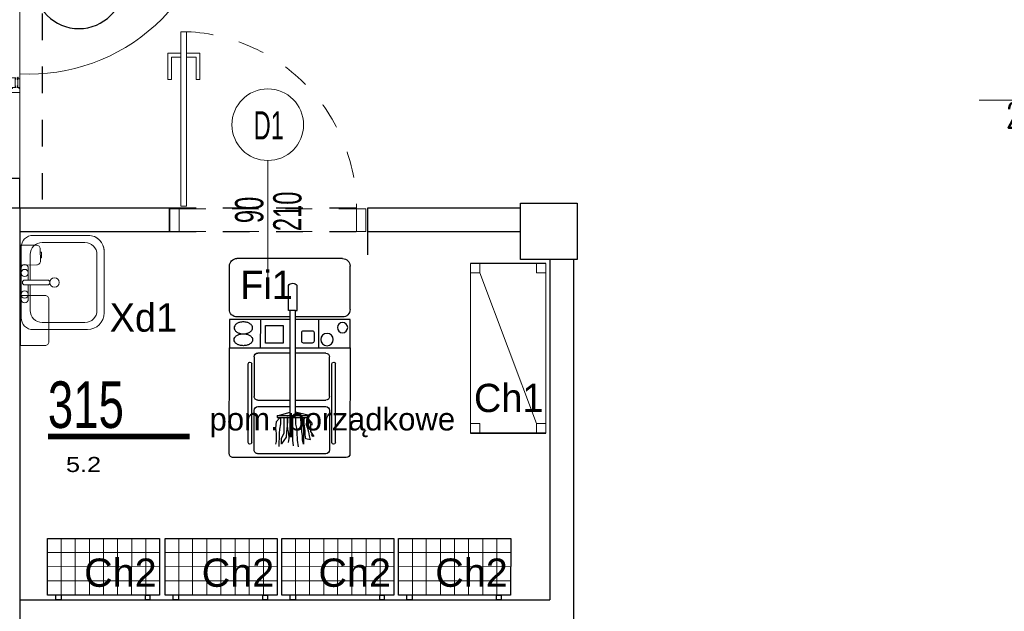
# Model space of a CAD drawing. Header units: millimetres. Extents: x 14495 to 271441, y -21035 to 2232.
# Tile 63 of 227: x 86568 to 87090, y -6460 to -6146. Entities that reach past the tile are written whole.
import ezdxf
from ezdxf.enums import TextEntityAlignment as Align

# ---------------------------------------------------------------- set-up
doc = ezdxf.new("R2010")
doc.units = ezdxf.units.MM
doc.linetypes.add('DASHED', pattern=[28.222222, 14.111111, -14.111111])
for name, color, linetype in [('-- TECH  SYMBOLE', 1, 'Continuous'), ('-- TECH WYPOSAŻENIE', 2, 'Continuous'), ('_1_cienkie', 251, 'Continuous'), ('a-cienka', 8, 'Continuous'), ('A-POW-NR', 1, 'Continuous'), ('a_blok_kółko', 1, 'Continuous'), ('a_blok_opis', 1, 'Continuous'), ('A_PROJEKTOWANE', 3, 'Continuous'), ('A_SC_DZIAlOWE', 4, 'Continuous'), ('TABELKA', 2, 'Continuous'), ('TECH Wyp.drobne', 1, 'Continuous')]:
    doc.layers.add(name, color=color, linetype=linetype)
for name, color, linetype, lineweight in [('03', 2, 'Continuous', 13), ('A_ALUMINIUM', 1, 'Continuous', 13), ('A_Stolarka_drzwi', 1, 'Continuous', 9), ('M_drzwi', 1, 'Continuous', 5), ('P-SANR-FIXT', 2, 'Continuous', 9)]:
    doc.layers.add(name, color=color, linetype=linetype, lineweight=lineweight)
doc.layers.add('A-POW', color=2, linetype='Continuous', plot=False)
doc.styles.add('Arial', font='Arial')
doc.styles.add('arial-tab', font='arial.ttf')
doc.styles.add('ARIAL1_2', font='arial.ttf', dxfattribs={"width": 1.2})
doc.styles.add('arialce', font='ARIALN.TTF')
doc.styles.add('cent', font='swissel.ttf')
doc.styles.add('cg', font='GOTHIC.TTF')
doc.styles.add('ROMANS', font='romans', dxfattribs={"width": 0.6})
doc.styles.add('switz721ltexbt', font='swissel.ttf')

# ---------------------------------------------------------------- blocks, each defined once
blk = doc.blocks.new('AQQSSA')
for p, q in [((42.36, 91.05), (42.36, 93.95)), ((48.36, 91.07), (48.36, 93.97)), ((48.36, 91.07), (48.36, 93.97)), ((45.06, 85.14), (45.06, 88.34)), ((45.66, 88.34), (45.06, 88.34)), ((45.46, 88.34), (45.46, 5.91)), ((45.46, 88.34), (45.46, 85.14)), ((46.86, 88.34), (45.46, 88.34)), ((45.46, 87.34), (46.86, 88.34)), ((45.46, 88.34), (46.86, 87.34)), ((46.86, 87.34), (45.46, 87.34)), ((46.86, 88.34), (46.86, 5.91)), ((45.06, 5.91), (45.06, 2.71)), ((45.46, 2.71), (45.46, 5.91)), ((46.86, 2.71), (46.86, 5.91)), ((47.46, 5.91), (47.46, 2.71)), ((0, -45.32), (0, 0)), ((45.06, 2.71), (45.46, 2.71)), ((46.86, 2.71), (47.46, 2.71)), ((48.36, -0.01), (48.36, -2.91)), ((48.36, -0.01), (48.36, -2.91)), ((49.25, -0.01), (48.36, -0.01)), ((48.76, -2.91), (48.36, -2.91)), ((49.06, -4.59), (48.86, -3)), ((49.06, -5.71), (49.06, -4.61)), ((49.71, -0.31), (50.16, -0.28)), ((49.71, -0.31), (50.28, -4.4)), ((50.16, -0.28), (50.16, -0.1)), ((50.16, -0.1), (50.16, -0.1)), ((50.38, -0.27), (50.96, -4.43)), ((51.63, -5.09), (53.67, -5.67)), ((-57.5, -7.7), (-57.5, -13.7)), ((50.37, -7), (50.93, -7.04)), ((51.02, -7.14), (51.02, -7.7)), ((53.92, -7.7), (51.02, -7.7)), ((53.92, -6.8), (53.92, -7.7)), ((57.5, -7.7), (57.5, -13.7))]:
    blk.add_line(p, q)
at = {"linetype": 'Continuous'}
for p, q in [((42.82, 89.14), (42.76, 89.03)), ((42.78, 88.97), (42.8, 88.96)), ((42.8, 88.96), (42.8, 88.69)), ((42.92, 88.57), (42.92, 89.11)), ((44.31, 89.04), (44.08, 89.19)), ((44.08, 88.74), (44.12, 88.74)), ((44.08, 87.63), (44.08, 88.74)), ((44.12, 88.99), (44.29, 88.99)), ((44.12, 88.74), (44.12, 88.99)), ((42.36, 88.69), (42.36, 86.97)), ((42.8, 88.69), (42.36, 88.69)), ((42.38, 86.94), (44.21, 86.94)), ((42.55, 88.57), (42.92, 88.57)), ((44.08, 87.17), (44.26, 87.66)), ((44.08, 87.09), (44.08, 87.17)), ((44.26, 87.12), (44.08, 87.09)), ((44.14, 87.7), (44.12, 87.63)), ((44.26, 86.99), (44.26, 87.12)), ((42.36, 2.05), (42.36, 3.78)), ((42.8, 2.05), (42.36, 2.05)), ((42.38, 3.8), (44.21, 3.8)), ((42.82, 1.61), (42.76, 1.71)), ((42.78, 1.77), (42.8, 1.78)), ((42.8, 1.78), (42.8, 2.05)), ((44.08, 3.65), (44.08, 3.57)), ((44.26, 3.62), (44.08, 3.65)), ((44.08, 3.57), (44.26, 3.08)), ((44.08, 3.11), (44.08, 2)), ((44.08, 2), (44.12, 2)), ((44.31, 1.7), (44.08, 1.56)), ((44.14, 3.04), (44.12, 3.11)), ((44.12, 2), (44.12, 1.75)), ((44.12, 1.75), (44.29, 1.75)), ((44.26, 3.75), (44.26, 3.62)), ((45.46, 3.71), (46.86, 3.71)), ((46.86, 2.71), (45.46, 3.71)), ((46.86, 3.71), (45.46, 2.71)), ((45.46, 2.71), (46.86, 2.71))]:
    blk.add_line(p, q, dxfattribs=at)
for points in [[(45.85, 94.69), (46.24, 94.69, -0.41455), (46.26, 94.67), (46.26, 94.47, -0.466308), (46.24, 94.45), (45.93, 94.5, 0.466308), (45.91, 94.48), (45.91, 94.06, 0.520587), (45.93, 94.04), (46.18, 94.13, -0.520587), (46.21, 94.11), (46.21, 94.03, -0.315299), (46.01, 93.74), (45.91, 93.71, 0.315377), (45.87, 93.66), (45.87, 90.57, 0.315578), (45.91, 90.52), (46.01, 90.49, -0.315299), (46.21, 90.2), (46.21, 90.12, -0.520587), (46.18, 90.1), (45.93, 90.19, 0.520587), (45.91, 90.18), (45.91, 89.75, 0.466308), (45.93, 89.73), (46.24, 89.78, -0.466308), (46.26, 89.76), (46.26, 89.56, -0.414372), (46.24, 89.54), (42.86, 89.54), (42.86, 89.39), (42.76, 89.39), (42.76, 89.54), (42.54, 89.54), (42.54, 87.94), (42.76, 87.94), (42.76, 88.09), (42.86, 88.09), (42.86, 87.74, -0.414214), (42.76, 87.64), (42.76, 87.79), (42.51, 87.79), (42.51, 87.09), (42.76, 87.09), (42.76, 87.24, -0.414214), (42.86, 87.14), (42.86, 86.94), (42.38, 86.94, -0.414214), (42.36, 86.96), (42.36, 94.11, -0.414214), (42.38, 94.14), (45.62, 94.14, 0.414214), (45.67, 94.19), (45.67, 95.04, -0.414214), (45.72, 95.09), (45.8, 95.09, -0.414214), (45.85, 95.04)], [(47.96, 95.42), (47.96, 95.57, 0.414214), (47.86, 95.47), (47.86, 95.27), (48.18, 95.27), (48.18, 94.72), (46.99, 94.72, 0.414328), (46.97, 94.7), (46.97, 94.49, 0.466308), (46.99, 94.47), (47.3, 94.53, -0.466308), (47.32, 94.51), (47.32, 94.08, -0.520587), (47.3, 94.06), (47.05, 94.15, 0.520587), (47.02, 94.13), (47.02, 94.05, 0.315299), (47.22, 93.77), (47.33, 93.73, -0.315578), (47.36, 93.69), (47.36, 90.6, -0.315578), (47.33, 90.55), (47.22, 90.51, 0.315299), (47.02, 90.23), (47.02, 90.15, 0.520587), (47.05, 90.13), (47.3, 90.22, -0.520587), (47.32, 90.2), (47.32, 89.78, -0.466308), (47.3, 89.76), (46.99, 89.81, 0.466308), (46.97, 89.79), (46.97, 89.59, 0.414372), (46.99, 89.57), (47.86, 89.57), (47.86, 89.42), (47.96, 89.42), (47.96, 89.57), (48.18, 89.57), (48.18, 87.97), (47.96, 87.97), (47.96, 88.12), (47.86, 88.12), (47.86, 87.77, 0.414214), (47.96, 87.67), (47.96, 87.82), (48.21, 87.82), (48.21, 87.12), (47.96, 87.12), (47.96, 87.27, 0.414214), (47.86, 87.17), (47.86, 86.97), (48.33, 86.97, 0.414214), (48.36, 86.99), (48.36, 96.24, 0.414214), (48.33, 96.27), (47.86, 96.27), (47.86, 96.07, 0.414214), (47.96, 95.97), (47.96, 96.12), (48.21, 96.12), (48.21, 95.42)], [(46.28, -3.63), (46.28, -3.43, 0.466308), (46.25, -3.41), (45.95, -3.46, -0.466308), (45.92, -3.44), (45.92, -3.02, -0.520587), (45.95, -3), (46.2, -3.09, 0.520587), (46.22, -3.07), (46.22, -2.99, 0.315299), (46.02, -2.71), (45.92, -2.67, -0.315578), (45.89, -2.62), (45.89, 0.47, -0.315578), (45.92, 0.51), (46.02, 0.55, 0.315299), (46.22, 0.83), (46.22, 0.91, 0.520587), (46.2, 0.93), (45.95, 0.84, -0.520587), (45.92, 0.86), (45.92, 1.29, -0.466308), (45.95, 1.31), (46.25, 1.25, 0.466308), (46.28, 1.27), (46.28, 1.48, 0.414294), (46.26, 1.5), (44.56, 1.5), (44.56, 2), (44.2, 2), (44.16, 1.85), (44.16, 1.8), (44.36, 1.8), (44.36, 1.5), (43.48, 1.5), (43.46, 1.47), (43.43, 1.5), (42.56, 1.5), (42.56, 1.8), (42.76, 1.8), (42.76, 1.85), (42.72, 2), (42.36, 2), (42.36, -3.1), (43.11, -3.1, -0.414214), (43.16, -3.15), (43.16, -4, 0.414214), (43.21, -4.05), (43.29, -4.05, 0.414214), (43.34, -4), (43.34, -3.7, -0.414214), (43.39, -3.65), (46.26, -3.65, 0.414261)], [(47.96, -4.35), (47.96, -4.5, -0.414214), (47.86, -4.4), (47.86, -4.2), (48.18, -4.2), (48.18, -3.65), (46.99, -3.65, -0.414328), (46.97, -3.63), (46.97, -3.43, -0.466308), (46.99, -3.41), (47.3, -3.46, 0.466308), (47.32, -3.44), (47.32, -3.02, 0.520587), (47.3, -3), (47.05, -3.09, -0.520587), (47.02, -3.07), (47.02, -2.99, -0.315299), (47.22, -2.71), (47.33, -2.67, 0.315578), (47.36, -2.62), (47.36, 0.47, 0.315578), (47.33, 0.52), (47.22, 0.55, -0.315299), (47.02, 0.83), (47.02, 0.92, -0.520587), (47.05, 0.93), (47.3, 0.85, 0.520587), (47.32, 0.86), (47.32, 1.29, 0.466308), (47.3, 1.31), (46.99, 1.25, -0.466308), (46.97, 1.27), (46.97, 1.48, -0.414372), (46.99, 1.5), (47.86, 1.5), (47.86, 1.65), (47.96, 1.65), (47.96, 1.5), (48.18, 1.5), (48.18, 3.1), (47.96, 3.1), (47.96, 2.95), (47.86, 2.95), (47.86, 3.3, -0.414214), (47.96, 3.4), (47.96, 3.25), (48.21, 3.25), (48.21, 3.95), (47.96, 3.95), (47.96, 3.8, -0.414214), (47.86, 3.9), (47.86, 4.1), (48.33, 4.1, -0.414214), (48.36, 4.07), (48.36, -5.18, -0.414214), (48.33, -5.2), (47.86, -5.2), (47.86, -5, -0.414214), (47.96, -4.9), (47.96, -5.05), (48.21, -5.05), (48.21, -4.35)], [(-49.81, -9.07, -0.414214), (-49.83, -9.09), (-50.04, -9.09, -0.466982), (-50.06, -9.06), (-50, -8.75, 0.466982), (-50.02, -8.73), (-50.45, -8.73, 0.520198), (-50.47, -8.76), (-50.38, -9, -0.520198), (-50.4, -9.03), (-50.48, -9.03, -0.315377), (-50.76, -8.83), (-50.8, -8.73, 0.315377), (-50.84, -8.7), (-53.93, -8.7, 0.315377), (-53.98, -8.73), (-54.02, -8.83, -0.315377), (-54.3, -9.03), (-54.38, -9.03, -0.520822), (-54.4, -9), (-54.31, -8.76, 0.520822), (-54.33, -8.73), (-54.75, -8.73, 0.466529), (-54.77, -8.76), (-54.72, -9.06, -0.466529), (-54.74, -9.09), (-54.94, -9.09, -0.414214), (-54.96, -9.07), (-54.96, -7.88), (-55.26, -7.88), (-55.26, -8.1), (-55.31, -8.1), (-55.46, -8.06), (-55.46, -7.7), (-50.39, -7.7, -0.414214), (-50.36, -7.72), (-50.36, -8.45, 0.414214), (-50.31, -8.5), (-49.46, -8.5, -0.414214), (-49.41, -8.55), (-49.41, -8.63, -0.414214), (-49.46, -8.68), (-49.81, -8.68)], [(-54.94, -12.6), (-54.96, -12.57), (-54.96, -11.7), (-55.26, -11.7), (-55.26, -11.9), (-55.31, -11.9), (-55.46, -11.86), (-55.46, -11.5), (-54.96, -11.5), (-54.96, -9.8, -0.414214), (-54.94, -9.78), (-54.74, -9.78, -0.466723), (-54.72, -9.8), (-54.77, -10.11, 0.466723), (-54.75, -10.13), (-54.33, -10.13, 0.520693), (-54.31, -10.1), (-54.4, -9.86, -0.520693), (-54.38, -9.83), (-54.3, -9.83, -0.315377), (-54.02, -10.03), (-53.98, -10.13, 0.315377), (-53.93, -10.17), (-50.84, -10.17, 0.315377), (-50.8, -10.13), (-50.76, -10.03, -0.315377), (-50.48, -9.83), (-50.4, -9.83, -0.520567), (-50.38, -9.86), (-50.47, -10.1, 0.520567), (-50.45, -10.13), (-50.02, -10.13, 0.466308), (-50, -10.11), (-50.06, -9.8, -0.466308), (-50.04, -9.78), (-49.83, -9.78, -0.414214), (-49.81, -9.8), (-49.81, -13.52), (-49.26, -13.52), (-49.26, -13.2), (-49.06, -13.2, -0.414214), (-48.96, -13.3), (-49.11, -13.3), (-49.11, -13.55), (-48.41, -13.55), (-48.41, -13.3), (-48.56, -13.3, -0.414214), (-48.46, -13.2), (-48.26, -13.2), (-48.26, -13.67, -0.414214), (-48.29, -13.7), (-55.46, -13.7), (-55.46, -13.34), (-55.31, -13.3), (-55.26, -13.3), (-55.26, -13.5), (-54.96, -13.5), (-54.96, -12.62)], [(54.94, -12.6), (54.96, -12.57), (54.96, -11.7), (55.26, -11.7), (55.26, -11.9), (55.32, -11.9), (55.46, -11.86), (55.46, -11.5), (54.96, -11.5), (54.96, -9.8, 0.414214), (54.94, -9.78), (54.74, -9.78, 0.466723), (54.72, -9.8), (54.78, -10.11, -0.466723), (54.76, -10.13), (54.33, -10.13, -0.520693), (54.31, -10.1), (54.4, -9.86, 0.520693), (54.38, -9.83), (54.3, -9.83, 0.315377), (54.02, -10.03), (53.98, -10.13, -0.315377), (53.93, -10.17), (50.84, -10.17, -0.315377), (50.8, -10.13), (50.76, -10.03, 0.315377), (50.48, -9.83), (50.4, -9.83, 0.520567), (50.38, -9.86), (50.47, -10.1, -0.520567), (50.45, -10.13), (50.02, -10.13, -0.466308), (50, -10.11), (50.06, -9.8, 0.466308), (50.04, -9.78), (49.83, -9.78, 0.414214), (49.81, -9.8), (49.81, -13.52), (49.26, -13.52), (49.26, -13.2), (49.06, -13.2, 0.414214), (48.96, -13.3), (49.11, -13.3), (49.11, -13.55), (48.41, -13.55), (48.41, -13.3), (48.56, -13.3, 0.414214), (48.46, -13.2), (48.26, -13.2), (48.26, -13.67, 0.414214), (48.29, -13.7), (55.46, -13.7), (55.46, -13.34), (55.31, -13.3), (55.26, -13.3), (55.26, -13.5), (54.96, -13.5), (54.96, -12.62)], [(49.81, -9.07, 0.414214), (49.83, -9.09), (50.04, -9.09, 0.466982), (50.06, -9.06), (50, -8.75, -0.466982), (50.02, -8.73), (50.45, -8.73, -0.520198), (50.47, -8.76), (50.38, -9, 0.520198), (50.4, -9.03), (50.48, -9.03, 0.315377), (50.76, -8.83), (50.8, -8.73, -0.315377), (50.85, -8.7), (53.93, -8.7, -0.315377), (53.98, -8.73), (54.02, -8.83, 0.315377), (54.3, -9.03), (54.38, -9.03, 0.520822), (54.4, -9), (54.31, -8.76, -0.520822), (54.33, -8.73), (54.76, -8.73, -0.466529), (54.78, -8.76), (54.72, -9.06, 0.466529), (54.74, -9.09), (54.94, -9.09, 0.414214), (54.96, -9.07), (54.96, -7.88), (55.26, -7.88), (55.26, -8.1), (55.31, -8.1), (55.46, -8.06), (55.46, -7.7), (50.39, -7.7, 0.414214), (50.36, -7.72), (50.36, -8.45, -0.414214), (50.31, -8.5), (49.46, -8.5, 0.414214), (49.41, -8.55), (49.41, -8.63, 0.414214), (49.46, -8.68), (49.81, -8.68)]]:
    blk.add_lwpolyline(points, format="xyb", close=True)
blk.add_lwpolyline([(45.06, 2.71), (47.46, 2.71), (47.46, 88.34), (45.06, 88.34)], close=True)
for centre, radius, start, end in [((50.94, -2.44), 98.71, 92.0219, 183.0523), ((48.76, -3.01), 0.1, 6.9729, 90), ((48.86, -4.61), 0.2, 359.9658, 6.9729), ((55.06, -5.7), 6, 172.1752, 187.8247), ((49.61, -4.95), 0.5, 97.8244, 172.1758), ((49.29, -4.05), 4.04, 77.5894, 90.5465), ((50.36, -10.4), 6, 82.1752, 97.8247), ((50.19, -0.3), 0.2, 7.9131, 97.9131), ((51.11, -4.95), 0.5, 7.8241, 82.1752), ((45.66, -5.7), 6, 1.9102, 7.8247), ((49.61, -6.45), 0.5, 187.8241, 262.1751), ((50.36, -1), 6, 262.1753, 270), ((50.36, -1), 6, 270, 277.8247), ((50.92, -7.14), 0.1, 0, 85.3136), ((51.11, -6.45), 0.5, 277.8245, 352.1759), ((45.66, -5.7), 6, 352.1753, 358.0898), ((53.61, -5.86), 0.2, 13.5521, 74.2004), ((49.88, -6.77), 4.04, 359.4535, 13.5521)]:
    blk.add_arc(centre, radius, start, end)
for centre, radius, start, end in [((42.8, 89.01), 0.04, 150, 240), ((42.87, 89.11), 0.05, 0, 150), ((44.05, 89.15), 0.0493, 44.7072, 180.7723), ((44.29, 89.02), 0.0307, 271.2629, 44.5157), ((42.38, 86.97), 0.025, 180, 270), ((42.55, 88.52), 0.05, 90, 101.6406), ((44.1, 87.63), 0.02, 180, 339.9999), ((44.2, 87.68), 0.06, 340, 160), ((44.21, 86.99), 0.05, 270, 0), ((42.38, 3.78), 0.025, 90, 180), ((42.8, 1.73), 0.04, 120, 210), ((42.87, 1.63), 0.05, 210, 0), ((44.1, 3.11), 0.02, 20.0001, 180), ((44.2, 3.06), 0.06, 200, 20), ((44.21, 3.75), 0.05, 0, 90), ((44.29, 1.72), 0.0307, 315.4843, 88.7371), ((45.66, -5.7), 6, 358.0898, 1.9102)]:
    blk.add_arc(centre, radius, start, end, dxfattribs=at)
at = {"layer": 'a_blok_kółko'}
blk.add_circle((0, 23.7), 23.7, dxfattribs=at)
at = {"layer": 'a_blok_kółko', "style": 'ROMANS', "width": 0.6}
blk.add_attdef('AL6C', text='', height=13, dxfattribs=at).set_placement((-0.43, 26.21), align=Align.MIDDLE)
blk.add_attdef('FD1-8', text='', height=13, rotation=90, dxfattribs=at).set_placement((6.15, -50.49), align=Align.RIGHT)
at = {"layer": 'a_blok_opis', "style": 'ROMANS', "width": 0.6}
for tag, p in [('90', (-8.71, -20.77)), ('200', (8.16, -20.77))]:
    blk.add_attdef(tag, text='', height=13, rotation=90, dxfattribs=at).set_placement(p, align=Align.MIDDLE)
blk = doc.blocks.new('DRZWI Z OSCIEZNICA NIEOKALAJACA 90')
at = {"linetype": 'DASHED'}
for p, q in [((-12, 5), (-12, 99)), ((0, 5), (0, 99))]:
    blk.add_line(p, q, dxfattribs=at)
at = {"ltscale": 0.05}
blk.add_line((-39.5, 52), (25.59, 52), dxfattribs=at)
for points in [[(-12, 99), (-12, 104), (0, 104), (0, 99)], [(93.91, 9.01), (1.43, 9.01), (1.43, 6.01), (93.91, 6.01)], [(-12, 0), (-12, 5), (0, 5), (0, 0)]]:
    blk.add_lwpolyline(points, close=True)
for points in [[(82.48, 9.01), (82.48, 16.01), (68.48, 16.01), (68.48, 14.01), (80.48, 14.01), (80.48, 9.01)], [(82.48, 6.01), (82.48, -0.99), (68.48, -0.99), (68.48, 1.01), (80.48, 1.01), (80.48, 6.01)]]:
    blk.add_lwpolyline(points)
at = {"linetype": 'DASHED'}
blk.add_arc((0, 5), 94, 2.4475, 90, dxfattribs=at)
blk = doc.blocks.new('SSCVCFDSS')
blk.add_line((0, 50.02), (0, 0))
blk.add_circle((0, -19), 19)
at = {"style": 'ROMANS', "text_generation_flag": 4, "width": 0.6}
blk.add_attdef('FD1-8', text='', height=13, rotation=270, dxfattribs=at).set_placement((6.15, 55.19), align=Align.RIGHT)
for tag, p in [('200', (8.16, 25.47)), ('90', (-8.71, 25.47))]:
    blk.add_attdef(tag, text='', height=13, rotation=270, dxfattribs=at).set_placement(p, align=Align.MIDDLE)
blk.add_attdef('AL6C', text='', height=13, dxfattribs=at).set_placement((-0.56, -18.64), align=Align.MIDDLE)
blk = doc.blocks.new('POW')
at = {"const_width": 5}
blk.add_lwpolyline([(125.32, 0), (0, 0)], dxfattribs=at)
at = {"style": 'switz721ltexbt'}
blk.add_attdef('001', (-1.78, 12.35), '', height=41.18, dxfattribs=at)
blk = doc.blocks.new('reg_magazyn_metal')
at = {"color": 2, "lineweight": 15}
for p, q in [((0, 90), (0, 0)), ((40, 0), (40, 90)), ((5, 85), (35, 5))]:
    blk.add_line(p, q, dxfattribs=at)
at = {"color": 2}
for p, q in [((40, 90), (0, 90)), ((0, 0), (40, 0)), ((40, 0), (0, 0))]:
    blk.add_line(p, q, dxfattribs=at)
at = {"color": 2, "lineweight": 15}
for points in [[(0, 85), (5, 85), (5, 90), (0, 90)], [(40, 85), (35, 85), (35, 90), (40, 90)], [(0, 5), (5, 5), (5, 0), (0, 0)], [(40, 5), (35, 5), (35, 0), (40, 0)]]:
    blk.add_lwpolyline(points, close=True, dxfattribs=at)
blk = doc.blocks.new('2305.02.01.E1$0$wózek porz.')
for p, q in [((26.97, 63.96), (3.97, 63.95)), ((32.35, 63.96), (47.34, 63.97)), ((32.37, 31.86), (32.35, 63.96)), ((103.54, 63.99), (47.34, 63.97)), ((47.34, 63.97), (47.35, 31.87)), ((0, 4), (-0.02, 59.95)), ((30.99, 31.86), (30.98, 59.96)), ((105.57, 2.04), (105.54, 61.99)), ((97.66, 54.07), (55.78, 54.05)), ((47.34, 47.39), (32.27, 47.38)), ((50.13, 31.82), (50.12, 48.86)), ((52.12, 50.86), (73.12, 50.87)), ((97.66, 52.07), (55.78, 52.05)), ((75.12, 48.87), (75.13, 31.88)), ((78.55, 48.88), (78.55, 31.83)), ((101.55, 50.89), (80.55, 50.88)), ((103.56, 12.89), (103.55, 48.89)), ((83.49, 38.69), (81.49, 31.83)), ((83.49, 38.69), (84.37, 38.69)), ((83.49, 22.53), (83.49, 38.69)), ((84.37, 38.69), (84.38, 22.31)), ((84.59, 37.14), (86.59, 39.14)), ((84.59, 36.92), (87.69, 36.92)), ((86.59, 39.14), (89.91, 39.58)), ((87.69, 36.92), (90.58, 37.37)), ((89.91, 39.58), (92.79, 39.14)), ((90.58, 37.37), (92.57, 37.59)), ((92.57, 37.59), (94.78, 37.59)), ((92.79, 39.14), (97, 39.14)), ((94.78, 37.59), (97.89, 37.81)), ((97, 39.14), (98.55, 39.58)), ((97.89, 37.81), (99.66, 37.81)), ((98.33, 36.26), (98.33, 36.71)), ((27.55, 32.68), (14.36, 32.67)), ((27.55, 31.86), (83.55, 31.89)), ((27.56, 28.86), (27.55, 31.86)), ((27.62, 31.86), (27.62, 32.68)), ((83.55, 31.89), (83.56, 28.89)), ((83.93, 33.16), (86.15, 33.16)), ((88.36, 33.16), (83.93, 33.16)), ((84.59, 35.15), (92.79, 35.15)), ((86.15, 33.16), (88.81, 33.38)), ((90.58, 32.94), (88.36, 33.16)), ((88.81, 33.38), (91.91, 33.61)), ((92.57, 32.5), (90.58, 32.94)), ((91.91, 33.61), (94.79, 33.83)), ((95.45, 32.28), (92.57, 32.5)), ((92.79, 35.15), (95.45, 36.48)), ((94.79, 33.83), (98.33, 36.26)), ((95.45, 36.48), (98.11, 36.49)), ((97.67, 32.72), (95.45, 32.28)), ((27.56, 28.04), (14.36, 28.04)), ((83.56, 28.89), (27.56, 28.86)), ((27.57, 28.86), (27.57, 28.04)), ((31, 4.01), (30.99, 28.88)), ((32.38, 0.01), (32.37, 28.86)), ((47.35, 28.89), (47.36, 0.02)), ((50.14, 12.86), (50.13, 28.94)), ((75.13, 28.88), (75.14, 12.87)), ((78.56, 28.95), (78.56, 12.88)), ((83.05, 22.31), (81.49, 28.95)), ((96.34, 30.29), (84.37, 30.28)), ((87.92, 28.73), (84.82, 28.73)), ((89.91, 28.29), (87.92, 28.73)), ((92.13, 28.07), (89.91, 28.29)), ((96.34, 27.85), (92.13, 28.07)), ((99.44, 30.07), (96.34, 30.29)), ((99.88, 27.41), (96.34, 27.85)), ((84.38, 22.31), (83.05, 22.31)), ((84.38, 24.3), (87.26, 24.75)), ((87.7, 24.31), (84.38, 24.3)), ((85.26, 26.08), (84.6, 26.08)), ((84.82, 22.31), (87.26, 20.32)), ((87.26, 25.86), (85.26, 26.08)), ((85.71, 21.87), (87.92, 23.42)), ((88.15, 20.76), (85.71, 21.87)), ((89.47, 25.64), (87.26, 25.86)), ((87.26, 24.75), (98.56, 24.75)), ((91.47, 23.87), (87.7, 24.31)), ((87.92, 23.42), (89.92, 22.54)), ((91.91, 25.64), (89.47, 25.64)), ((89.92, 22.54), (91.91, 22.1)), ((93.46, 23.87), (91.47, 23.87)), ((93.91, 25.19), (91.91, 25.64)), ((91.91, 22.1), (94.13, 21.65)), ((95.68, 23.43), (93.46, 23.87)), ((96.12, 25.2), (93.91, 25.19)), ((94.13, 21.65), (96.12, 21.21)), ((96.12, 21.21), (95.68, 23.43)), ((98.56, 24.75), (96.12, 25.2)), ((47.35, 16.6), (32.28, 16.59)), ((87.26, 20.32), (88.37, 20.32)), ((91.69, 20.77), (88.15, 20.76)), ((94.35, 19), (91.69, 20.77)), ((93.24, 20.55), (94.35, 19.88)), ((73.14, 10.87), (52.14, 10.86)), ((80.56, 10.88), (101.56, 10.89)), ((97.68, 9.7), (55.8, 9.68)), ((97.68, 7.7), (55.8, 7.68)), ((27, 0.01), (4, 0)), ((47.36, 0.02), (32.38, 0.01)), ((47.36, 0.02), (103.57, 0.04))]:
    blk.add_line(p, q)
for points in [[(33.63, 56.56, -0.064829), (33.89, 58.53, -0.077661), (34.55, 60.04, -0.107175), (35.66, 61.16, -0.144685), (36.78, 61.49, -0.144685), (37.9, 61.16, -0.107175), (39.01, 60.05, -0.077661), (39.68, 58.53, -0.064829), (39.93, 56.56, -0.064829), (39.68, 54.6, -0.077661), (39.01, 53.08, -0.107175), (37.91, 51.97, -0.144685), (36.79, 51.63, -0.144685), (35.66, 51.96, -0.107175), (34.56, 53.08, -0.077661), (33.89, 54.59, -0.064829)], [(46.24, 56.56, 0.064829), (45.98, 58.53, 0.077661), (45.31, 60.05, 0.107175), (44.21, 61.16, 0.144685), (43.08, 61.49, 0.144685), (41.96, 61.16, 0.107175), (40.86, 60.05, 0.077661), (40.19, 58.53, 0.064829), (39.93, 56.56, 0.064829), (40.19, 54.6, 0.077661), (40.86, 53.08, 0.107175), (41.96, 51.97, 0.144685), (43.09, 51.64, 0.144685), (44.21, 51.97, 0.107175), (45.32, 53.08, 0.077661), (45.98, 54.6, 0.064829)], [(44.88, 20.06), (44.88, 24.63, 0.414214), (43.88, 25.63), (39.31, 25.63, 0.414214), (38.31, 24.63), (38.31, 20.06, 0.414214), (39.31, 19.06), (43.88, 19.06, 0.414214)]]:
    blk.add_lwpolyline(points, format="xyb", close=True)
blk.add_lwpolyline([(44.87, 44.79), (35.56, 44.79), (35.56, 35.47), (44.88, 35.48)], close=True)
for centre, radius in [((42.97, 12.22), 3.28), ((36.67, 4), 2.74)]:
    blk.add_circle(centre, radius)
for centre, radius, start, end in [((3.98, 59.95), 4, 90.0249, 180.0249), ((26.98, 59.96), 4, 0.0249, 90.0249), ((103.54, 61.99), 2, 0.0249, 90.0249), ((56, 53.05), 1.02, 102.1343, 257.9154), ((97.45, 53.07), 1.02, 282.1343, 77.9154), ((52.12, 48.86), 2, 90.0249, 180.0249), ((73.12, 48.87), 2, 0.0249, 90.0249), ((80.55, 48.88), 2, 90.0249, 180.0249), ((101.55, 48.89), 2, 0.0249, 90.0249), ((15.92, 30.36), 2.8, 123.9914, 236.0583), ((52.14, 12.86), 2, 180.0249, 270.0249), ((73.14, 12.87), 2, 270.0249, 0.0249), ((80.56, 12.88), 2, 180.0249, 270.0249), ((101.56, 12.89), 2, 270.0249, 0.0249), ((56.02, 8.68), 1.02, 102.1343, 257.9154), ((97.46, 8.7), 1.02, 282.1343, 77.9154), ((4, 4), 4, 180.0249, 270.0249), ((27, 4.01), 4, 270.0249, 0.0249), ((103.57, 2.04), 2, 270.0249, 0.0249)]:
    blk.add_arc(centre, radius, start, end)
blk = doc.blocks.new('2305.02.01.E1$0$regał_siatkowy_wisz')
at = {"lineweight": 13}
for p, q in [((-22.6, 0), (-22.6, -59.4)), ((-15.1, 0), (-15.1, -59.4)), ((-7.6, 0), (-7.6, -59.4)), ((-30, -7.3), (0, -7.3)), ((-30.1, -14.8), (0, -14.8)), ((-29.8, -22.3), (-0.1, -22.3)), ((-30.1, -29.8), (0, -29.8)), ((-30, -37.2), (0, -37.2)), ((-30.1, -44.8), (0.1, -44.8)), ((-30.1, -52.1), (0, -52.1))]:
    blk.add_line(p, q, dxfattribs=at)
for p, q in [((0, -7.5), (0, -5.1)), ((0, -5.1), (2.5, -5.1)), ((2.5, -5.1), (2.5, -7.5)), ((2.5, -7.5), (0, -7.5)), ((2.5, -55), (-0.1, -55)), ((0.1, -52.2), (2.5, -52.2)), ((2.5, -52.2), (2.5, -55))]:
    blk.add_line(p, q)
blk.add_lwpolyline([(-30.1, 0), (0, 0), (0, -59.4), (-30.1, -59.4)], close=True)
blk = doc.blocks.new('Umywalka - kwadratowa - 500 x 440mm-2175834-PW_K0')
at = {"layer": 'P-SANR-FIXT'}
for p, q in [((20.22, 18.01), (-17.08, 18.01)), ((20.22, 18.01), (-17.08, 18.01)), ((9.19, 18.01), (-7.32, 18.01)), ((0.3, 16.07), (0.3, 4.04)), ((2.84, 16.07), (2.84, 4.04)), ((-23.43, 11.66), (-23.43, -17.1)), ((-23.43, 11.66), (-23.43, -17.1)), ((0.3, 13.25), (-13.27, 13.25)), ((-7.32, 14.2), (0.3, 14.2)), ((2.84, 14.2), (9.19, 14.2)), ((16.41, 13.25), (2.84, 13.25)), ((26.57, -17.55), (26.57, 11.66)), ((26.57, -17.55), (26.57, 11.66)), ((-19.62, 6.9), (-19.62, -15.83)), ((22.76, -15.83), (22.76, 6.9)), ((-14.54, -25.99), (18.13, -25.99)), ((-14.54, -25.99), (18.13, -25.99)), ((-13.27, -22.18), (16.41, -22.18))]:
    blk.add_line(p, q, dxfattribs=at)
for centre, radius, start, end in [((-17.08, 11.66), 6.35, 90, 180), ((-17.08, 11.66), 6.35, 90, 180), ((-7.32, 16.11), 1.9, 90, 270), ((-4.78, 16.11), 1.9, 360, 180), ((-4.78, 16.11), 1.9, 180, 0), ((1.57, 16.07), 1.27, 360, 180), ((6.65, 16.11), 1.9, 360, 180), ((6.65, 16.11), 1.9, 180, 360), ((9.19, 16.11), 1.9, 270, 90), ((20.22, 11.66), 6.35, 0, 90), ((20.22, 11.66), 6.35, 360, 90), ((-13.27, 6.9), 6.35, 90, 180), ((16.41, 6.9), 6.35, 0, 90), ((1.57, 0.32), 2.54, 360, 180), ((1.57, 0.32), 2.54, 180, 0), ((1.57, 4.04), 1.27, 180, 0), ((-14.54, -17.1), 8.89, 180, 270), ((-14.54, -17.1), 8.89, 180, 270), ((-13.27, -15.83), 6.35, 180, 270), ((16.41, -15.83), 6.35, 270, 0), ((18.13, -17.55), 8.44, 270, 360), ((18.13, -17.55), 8.44, 270, 0)]:
    blk.add_arc(centre, radius, start, end, dxfattribs=at)

msp = doc.modelspace()

# ---------------------------------------------------------------- linework, layer by layer
at = {"layer": '03', "color": 1}
for points in [[(86579.2, -6267.65), (86579.27, -6274.15, -0.414214), (86577.29, -6276.17), (86568.79, -6276.26), (86568.68, -6265.76), (86577.18, -6265.68, -0.414214)], [(86583.72, -6294.39), (86583.75, -6316.89, -0.414214), (86581.75, -6318.89), (86568.75, -6318.9), (86568.72, -6292.4), (86581.72, -6292.39, -0.414214)]]:
    msp.add_lwpolyline(points, format="xyb", close=True, dxfattribs=at)
msp.add_lwpolyline([(86579.22, -6269.35), (86579.25, -6272.45), (86579.8, -6272.45), (86579.77, -6269.35)], close=True, dxfattribs=at)
at = {"layer": '_1_cienkie', "linetype": 'DASHED'}
for p, q in [((86580.29, -6029.87), (86580.29, -6245.87)), ((86647.76, -6245.87), (86752.76, -6245.87)), ((86647.76, -6245.87), (86752.76, -6245.87)), ((86647.76, -6258.4), (86752.76, -6258.4)), ((86647.76, -6258.4), (86752.76, -6258.4))]:
    msp.add_line(p, q, dxfattribs=at)
at = {"layer": '_1_cienkie'}
for p, q in [((86647.76, -6258.37), (86647.76, -6245.87)), ((86752.76, -6270.87), (86752.76, -6245.87))]:
    msp.add_line(p, q, dxfattribs=at)
at = {"layer": 'a-cienka'}
msp.add_line((86568.29, -6245.87), (86568.29, -6750.37), dxfattribs=at)
at = {"layer": 'A_ALUMINIUM'}
msp.add_line((86568.29, -6030.37), (86568.29, -6230.87), dxfattribs=at)
at = {"layer": 'A_PROJEKTOWANE'}
for p, q in [((86568.29, -6230.37), (86544.29, -6230.37)), ((86568.29, -6245.87), (86568.29, -6230.37)), ((86523.24, -6245.87), (86580.29, -6245.87)), ((86568.29, -6245.87), (86568.29, -6762.37)), ((86647.76, -6258.37), (86647.76, -6245.87)), ((86647.76, -6245.87), (86647.76, -6258.37)), ((86647.76, -6258.37), (86647.76, -6245.87))]:
    msp.add_line(p, q, dxfattribs=at)
msp.add_lwpolyline([(86833.78, -6243.37), (86863.78, -6243.37), (86863.78, -6273.37), (86833.78, -6273.37), (86833.78, -6243.37)], dxfattribs=at)
at = {"layer": 'A_SC_DZIAlOWE'}
for p, q in [((86580.29, -6245.87), (86647.76, -6245.87)), ((86752.76, -6258.37), (86752.76, -6245.87)), ((86752.76, -6245.87), (86833.78, -6245.87)), ((86568.29, -6258.37), (86647.76, -6258.37)), ((86752.76, -6258.37), (86833.78, -6258.37)), ((86849.29, -6273.37), (86849.29, -6453.87)), ((86861.79, -6273.37), (86861.79, -6648.45)), ((86568.29, -6453.87), (86849.29, -6453.87))]:
    msp.add_line(p, q, dxfattribs=at)

# ---------------------------------------------------------------- block references
at = {"layer": '-- TECH WYPOSAŻENIE', "rotation": 359.9999984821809}
msp.add_blockref('reg_magazyn_metal', (86807.17, -6365.35), dxfattribs=at)
at = {"layer": 'A-POW-NR'}
ref = msp.add_blockref('POW', (86583.22, -6367.18), dxfattribs=dict(at, xscale=0.6, yscale=0.6, zscale=0.6))
ref.add_attrib('88,88', '5.2', dxfattribs={"layer": 'A-POW', "height": 8, "style": 'ARIAL1_2', "width": 1.2}).set_placement((86611.44, -6386.03), align=Align.RIGHT)
ref.add_attrib('POKOJ', 'pom. porządkowe', (86668.9, -6363.97), dxfattribs={"layer": 'A-POW', "height": 12, "style": 'arialce', "width": 1.2})
ref.add_attrib('001', '315', (86583.22, -6362.66), dxfattribs={"layer": '0', "height": 24.71, "style": 'switz721ltexbt', "width": 0.7})
at = {"layer": 'A_ALUMINIUM'}
ref = msp.add_blockref('AQQSSA', (86575.99, -6127.13), dxfattribs=dict(at, xscale=-1, rotation=269.9999999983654))
ref.add_attrib('90', '210', dxfattribs={"layer": 'a_blok_opis', "height": 13, "rotation": 180, "style": 'ROMANS', "text_generation_flag": 6, "width": 0.6}).set_placement((86555.22, -6135.83), align=Align.MIDDLE)
ref.add_attrib('200', '90', dxfattribs={"layer": 'a_blok_opis', "height": 13, "rotation": 180, "style": 'ROMANS', "text_generation_flag": 6, "width": 0.6}).set_placement((86555.22, -6118.97), align=Align.MIDDLE)
ref.add_attrib('AL6C', 'A10', dxfattribs={"layer": 'a_blok_kółko', "height": 15, "style": 'cent', "width": 0.6}).set_placement((86602.2, -6127.56), align=Align.MIDDLE)
ref = msp.add_blockref('AQQSSA', (87122.09, -6188.74), dxfattribs=dict(at, rotation=270.0000000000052))
ref.add_attrib('90', '90', dxfattribs={"layer": 'a_blok_opis', "height": 13, "rotation": 180, "style": 'ROMANS', "text_generation_flag": 6, "width": 0.6}).set_placement((87101.33, -6180.03), align=Align.MIDDLE)
ref.add_attrib('200', '210', dxfattribs={"layer": 'a_blok_opis', "height": 13, "rotation": 180, "style": 'ROMANS', "text_generation_flag": 6, "width": 0.6}).set_placement((87101.33, -6196.89), align=Align.MIDDLE)
ref.add_attrib('AL6C', 'A16', dxfattribs={"layer": 'a_blok_kółko', "height": 15, "style": 'cent', "width": 0.6}).set_placement((87148.3, -6188.3), align=Align.MIDDLE)
at = {"layer": 'A_Stolarka_drzwi', "xscale": -1, "rotation": 270.0000000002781}
msp.add_blockref('DRZWI Z OSCIEZNICA NIEOKALAJACA 90', (86647.76, -6246.37), dxfattribs=at)
at = {"layer": 'M_drzwi'}
ref = msp.add_blockref('SSCVCFDSS', (86699.76, -6220.79), dxfattribs=dict(at, rotation=180.0000000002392))
ref.add_attrib('90', '210', dxfattribs={"layer": '0', "height": 15, "rotation": 270, "style": 'cent', "text_generation_flag": 6, "width": 0.6}).set_placement((86710.14, -6247.76), align=Align.MIDDLE)
ref.add_attrib('200', '90', dxfattribs={"layer": '0', "height": 15, "rotation": 270, "style": 'cent', "text_generation_flag": 6, "width": 0.6}).set_placement((86689.92, -6247.01), align=Align.MIDDLE)
ref.add_attrib('AL6C', 'D1', dxfattribs={"layer": '0', "height": 15, "style": 'arial-tab', "width": 0.6}).set_placement((86700.31, -6202.14), align=Align.MIDDLE)
at = {"layer": 'P-SANR-FIXT', "rotation": 90.00130925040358}
msp.add_blockref('Umywalka - kwadratowa - 500 x 440mm-2175834-PW_K0', (86587.07, -6287.07), dxfattribs=at)
at = {"layer": 'TECH Wyp.drobne', "xscale": -1, "rotation": 89.99999849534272}
msp.add_blockref('2305.02.01.E1$0$wózek porz.', (86743.39, -6272.78), dxfattribs=at)
at = {"layer": 'TECH Wyp.drobne', "rotation": 269.9554477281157}
for p in [(86642.43, -6451.38), (86704.72, -6451.38), (86766.61, -6451.38), (86828.5, -6451.37)]:
    msp.add_blockref('2305.02.01.E1$0$regał_siatkowy_wisz', p, dxfattribs=at)

# ---------------------------------------------------------------- texts
at = {"layer": '-- TECH  SYMBOLE', "color": 2, "style": 'cg'}
msp.add_text('Fi1', height=15, rotation=360, dxfattribs=at).set_placement((86685.21, -6294.26))
at = {"layer": '-- TECH  SYMBOLE', "color": 1, "style": 'cg'}
for s, rotation, p in [('Xd1', 0, (86616, -6311.56)), ('Ch1', 360, (86809.07, -6354.24))]:
    msp.add_text(s, height=15, rotation=rotation, dxfattribs=at).set_placement(p)
at = {"layer": 'TABELKA', "color": 2, "ltscale": 10, "style": 'Arial'}
for p in [(86602.46, -6446.92), (86664.75, -6446.92), (86726.64, -6446.92), (86788.53, -6446.92)]:
    msp.add_text('Ch2', height=15, rotation=0.0033, dxfattribs=at).set_placement(p)

doc.saveas('drawing.dxf')
